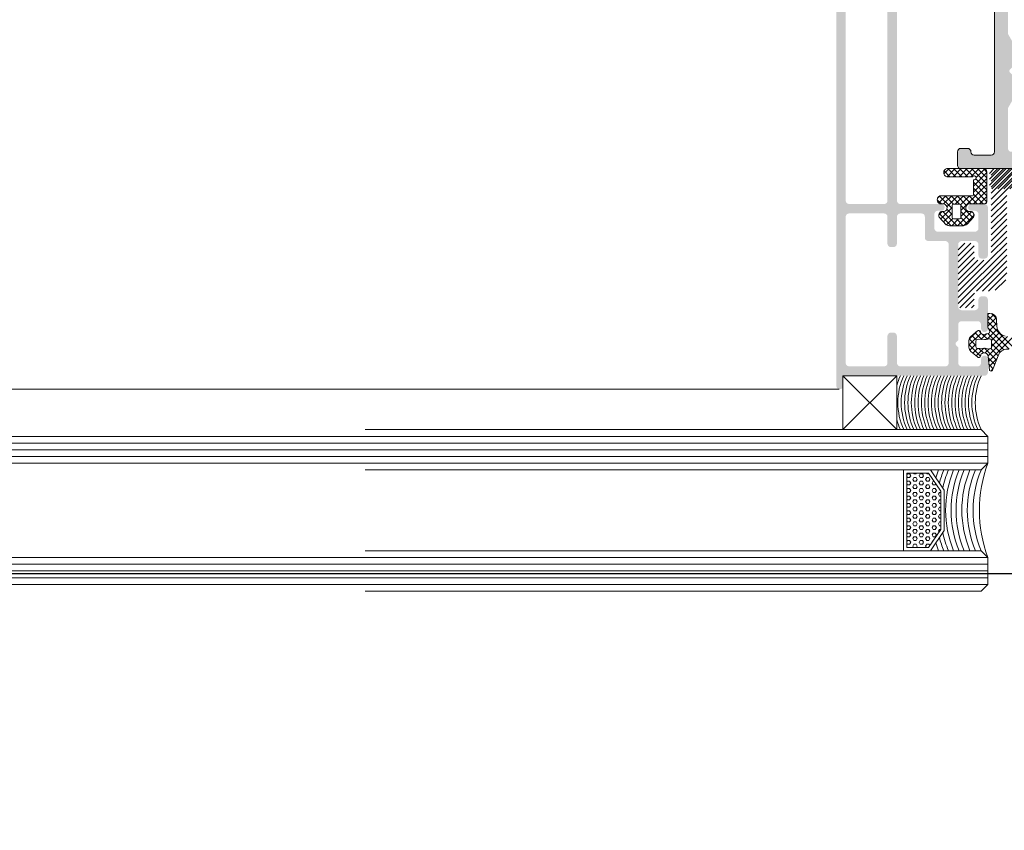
# Model space of a CAD drawing. Header units: millimetres. Extents: x -226731 to 126254, y -16359 to 60195.
# Tile 129 of 256: x -156760 to -156614, y 10462 to 10582. Entities that reach past the tile are written whole.
import ezdxf

# ---------------------------------------------------------------- set-up
doc = ezdxf.new("R2010")
doc.units = ezdxf.units.MM
doc.header["$LTSCALE"] = 0.1
doc.header["$MEASUREMENT"] = 0
for name, color, linetype, lineweight in [('01. Aluminium (Main Structure)', 6, 'Continuous', 5), ('0_CCE_ FF_SIDE WALL SPRINKLER', 6, 'Continuous', 0), ('3_Hatch', 8, 'Continuous', 0), ('4. Glass', 140, 'Continuous', 15), ('SPRINKLER COVERAGE AREA', 1, 'Continuous', 9)]:
    doc.layers.add(name, color=color, linetype=linetype, lineweight=lineweight)
doc.layers.add('AREA LINE', color=3, linetype='Continuous', plot=False)
doc.layers.add('FIRE FIGHTING SERVICES', color=5, linetype='Continuous')

# ---------------------------------------------------------------- blocks, each defined once
blk = doc.blocks.new('*U430')
at = {"layer": '3_Hatch', "color": 8}
for p, q in [((29.56, 30.01), (1079.99, 30.01)), ((1079.99, 23, 0), (7.48, 23)), ((1079.99, 22, 0), (7.48, 22)), ((1079.99, 21, 0), (7.48, 21)), ((1079.99, 20, 0), (7.48, 20)), ((1079.99, 19, 0), (7.48, 19)), ((1079.99, 5, 0), (7.48, 5)), ((1079.99, 4, 0), (7.48, 4)), ((1079.99, 3, 0), (7.48, 3)), ((1079.99, 2, 0), (7.48, 2)), ((1079.99, 1, 0), (7.48, 1))]:
    blk.add_line(p, q, dxfattribs=at)
blk = doc.blocks.new('*U427')
at = {"layer": '3_Hatch'}
h = blk.add_hatch(color=8, dxfattribs=at)
h.dxf.hatch_style = 1
h.paths.add_polyline_path([(-4.22, 77.48), (-3.91, 77.79), (-3.91, 81.75), (-4.5, 82.78), (-4.5, 116.97), (-4.46, 117.16), (-4.35, 117.32), (-4.21, 117.43), (-4, 117.47), (4, 117.47), (4.19, 117.43), (4.35, 117.32), (4.46, 117.16), (4.52, 116.97), (4.52, 82.78), (3.89, 81.75), (3.89, 77.79), (4.21, 77.48), (4.3, 77.33), (4.3, 77.18), (4.21, 77.04), (3.89, 76.74), (3.89, 72.78), (4.52, 71.75), (4.52, 65.75), (4.46, 65.57), (4.35, 65.41), (4.19, 65.3), (4, 65.26), (-4, 65.26), (-4.21, 65.3), (-4.35, 65.41), (-4.46, 65.57), (-4.5, 65.75), (-4.5, 71.75), (-3.91, 72.78), (-3.91, 76.74), (-4.22, 77.04), (-4.28, 77.18), (-4.28, 77.33)], flags=16)
h.paths.add_polyline_path([(10.04, 65.44), (9.98, 65.26), (9.97, 65.08), (9.86, 64.91), (9.69, 64.8), (9.51, 64.77), (7, 64.77), (6.82, 64.8), (6.64, 64.91), (6.53, 65.08), (6.51, 65.26), (6.51, 116.97), (6.53, 117.16), (6.64, 117.32), (6.82, 117.43), (7, 117.47), (11.89, 117.47), (12.18, 117.78), (12.33, 117.87), (12.47, 117.87), (12.6, 117.78), (12.93, 117.47), (27.5, 117.47), (27.69, 117.43), (27.87, 117.32), (27.96, 117.16), (28, 116.97), (28, 112.48), (27.96, 112.27), (27.87, 112.11), (27.69, 112), (27.5, 111.96), (18.82, 111.96), (18.62, 111.93), (18.45, 111.82), (18.34, 111.65), (18.3, 111.45), (18.3, 105.98), (18.34, 105.78), (18.45, 105.6), (18.62, 105.51), (18.82, 105.47), (21.8, 105.47), (22, 105.51), (22.16, 105.6), (22.27, 105.78), (22.29, 105.98), (22.29, 106.46), (22.27, 106.66), (22.16, 106.81), (22, 106.92), (21.8, 106.97), (20.81, 106.97), (20.61, 107.01), (20.46, 107.12), (20.35, 107.26), (20.3, 107.47), (20.3, 109.46), (20.35, 109.66), (20.46, 109.81), (20.61, 109.92), (20.81, 109.97), (23.64, 109.97), (23.94, 110.28), (24.08, 110.35), (24.23, 110.35), (24.36, 110.28), (24.69, 109.97), (27.5, 109.97), (27.69, 109.92), (27.87, 109.81), (27.96, 109.66), (28, 109.46), (28, 107.47), (27.96, 107.26), (27.87, 107.12), (27.69, 107.01), (27.5, 106.97), (26.52, 106.97), (26.31, 106.92), (26.17, 106.81), (26.06, 106.66), (26, 106.46), (26, 105.98), (26.06, 105.78), (26.17, 105.6), (26.31, 105.51), (26.52, 105.47), (29.51, 105.47), (29.7, 105.51), (29.86, 105.6), (29.97, 105.78), (29.99, 105.98), (29.97, 200.47), (29.86, 200.65), (29.78, 200.7), (29.7, 200.76), (29.61, 200.77), (29.51, 200.78), (-29.51, 200.78), (-29.71, 200.76), (-29.86, 200.65), (-29.97, 200.47), (-30.01, 200.3), (-30.01, 105.98), (-29.97, 105.78), (-29.86, 105.6), (-29.71, 105.51), (-29.51, 105.47), (-26.5, 105.47), (-26.31, 105.51), (-26.15, 105.6), (-26.04, 105.78), (-26, 105.98), (-26, 106.46), (-26.04, 106.66), (-26.15, 106.81), (-26.31, 106.92), (-26.5, 106.97), (-27.52, 106.97), (-27.69, 107.01), (-27.87, 107.12), (-27.98, 107.26), (-28.01, 107.47), (-28.01, 109.46), (-27.98, 109.66), (-27.87, 109.81), (-27.69, 109.92), (-27.52, 109.97), (-24.69, 109.97), (-24.37, 110.28), (-24.25, 110.35), (-24.06, 110.35), (-23.94, 110.28), (-23.63, 109.97), (-20.81, 109.97), (-20.61, 109.92), (-20.44, 109.81), (-20.33, 109.66), (-20.3, 109.46), (-20.3, 107.47), (-20.33, 107.26), (-20.44, 107.12), (-20.61, 107.01), (-20.81, 106.97), (-21.82, 106.97), (-22.02, 106.92), (-22.16, 106.81), (-22.27, 106.66), (-22.31, 106.46), (-22.31, 105.98), (-22.27, 105.78), (-22.16, 105.6), (-22.02, 105.51), (-21.82, 105.47), (-18.8, 105.47), (-18.61, 105.51), (-18.45, 105.6), (-18.34, 105.78), (-18.3, 105.98), (-18.3, 111.45), (-18.34, 111.65), (-18.45, 111.82), (-18.61, 111.93), (-18.8, 111.96), (-27.52, 111.96), (-27.69, 112), (-27.87, 112.11), (-27.98, 112.27), (-28.01, 112.48), (-28.01, 116.97), (-27.98, 117.16), (-27.87, 117.32), (-27.69, 117.43), (-27.52, 117.47), (-12.93, 117.47), (-12.62, 117.78), (-12.49, 117.87), (-12.34, 117.87), (-12.18, 117.78), (-11.87, 117.47), (-7, 117.47), (-6.8, 117.43), (-6.66, 117.32), (-6.55, 117.16), (-6.51, 116.97), (-6.51, 65.26), (-6.55, 65.08), (-6.66, 64.91), (-6.8, 64.8), (-7, 64.77), (-9.51, 64.77), (-9.71, 64.8), (-9.86, 64.91), (-9.97, 65.08), (-10, 65.26), (-10.04, 65.44), (-10.15, 65.63), (-10.31, 65.74), (-10.5, 65.75), (-11.5, 65.75), (-11.7, 65.74), (-11.85, 65.63), (-11.96, 65.44), (-12.01, 65.26), (-12.01, 63.25), (-11.96, 63.07), (-11.85, 62.9), (-11.7, 62.79), (-11.5, 62.77), (-0.53, 62.77), (-0.2, 63.07), (-0.07, 63.14), (0.07, 63.14), (0.22, 63.07), (0.51, 62.77), (11.5, 62.77), (11.69, 62.79), (11.85, 62.9), (11.96, 63.07), (12.01, 63.25), (12.01, 65.26), (11.96, 65.44), (11.85, 65.63), (11.69, 65.74), (11.5, 65.75), (10.5, 65.75), (10.3, 65.74), (10.15, 65.63)])
h.paths.add_polyline_path([(28, 197.28), (27.96, 197.47), (27.87, 197.65), (27.69, 197.76), (27.5, 197.8), (-27.52, 197.8), (-27.69, 197.76), (-27.87, 197.65), (-27.98, 197.47), (-28.01, 197.28), (-28.01, 119.97), (-27.98, 119.77), (-27.87, 119.63), (-27.69, 119.52), (-27.52, 119.46), (27.5, 119.46), (27.69, 119.52), (27.87, 119.63), (27.96, 119.77), (28, 119.97)], flags=16)
h = blk.add_hatch(color=8, dxfattribs=at)
h.dxf.hatch_style = 1
h.paths.add_polyline_path([(-28.61, 57.99), (-28.61, 92.53), (-28.57, 92.71), (-28.46, 92.87), (-28.28, 92.98), (-28.1, 93.02), (-22.9, 93.02), (-22.7, 92.98), (-22.54, 92.87), (-22.44, 92.71), (-22.41, 92.53), (-22.41, 57.99), (-22.44, 57.83), (-22.54, 57.65), (-22.7, 57.54), (-22.9, 57.52), (-28.1, 57.52), (-28.28, 57.54), (-28.46, 57.65), (-28.57, 57.83)], flags=16)
h.paths.add_polyline_path([(-22.35, 38.09), (-22.41, 37.89), (-22.41, 33.9), (-22.44, 33.7), (-22.54, 33.54), (-22.7, 33.43), (-22.9, 33.41), (-28.1, 33.41), (-28.28, 33.43), (-28.46, 33.54), (-28.57, 33.7), (-28.61, 33.9), (-28.61, 55.6), (-28.57, 55.8), (-28.46, 55.96), (-28.28, 56.07), (-28.1, 56.11), (-22.9, 56.11), (-22.7, 56.07), (-22.54, 55.96), (-22.44, 55.8), (-22.41, 55.6), (-22.41, 51.61), (-22.35, 51.41), (-22.24, 51.26), (-22.1, 51.15), (-21.9, 51.12), (-21.49, 51.12), (-21.31, 51.15), (-21.15, 51.26), (-21.04, 51.41), (-21, 51.61), (-21, 55.6), (-20.95, 55.8), (-20.84, 55.96), (-20.69, 56.07), (-20.49, 56.11), (-17.36, 56.11), (-17.16, 56.07), (-16.98, 55.96), (-16.87, 55.8), (-16.85, 55.6), (-16.85, 52.5), (-16.81, 52.32), (-16.7, 52.16), (-16.54, 52.05), (-16.35, 52.01), (-13.79, 52.01), (-13.61, 51.96), (-13.45, 51.85), (-13.34, 51.7), (-13.3, 51.5), (-13.3, 33.9), (-13.34, 33.7), (-13.45, 33.54), (-13.61, 33.43), (-13.79, 33.41), (-20.49, 33.41), (-20.69, 33.43), (-20.84, 33.54), (-20.95, 33.7), (-21, 33.9), (-21, 37.89), (-21.04, 38.09), (-21.15, 38.26), (-21.31, 38.37), (-21.49, 38.4), (-21.9, 38.4), (-22.1, 38.37), (-22.24, 38.26)], flags=16)
h.paths.add_polyline_path([(-11.89, 36.23), (-12.2, 36.54), (-12.29, 36.66), (-12.29, 36.83), (-12.2, 36.96), (-11.89, 37.27), (-11.89, 39.59), (-11.85, 39.79), (-11.74, 39.96), (-11.58, 40.07), (-11.38, 40.09), (-9, 40.09), (-8.8, 40.07), (-8.65, 39.96), (-8.54, 39.79), (-8.49, 39.59), (-8.49, 38.99), (-8.42, 38.75), (-8.36, 38.68), (-8.31, 38.6), (-8.23, 38.57), (-8.16, 38.53), (-8.09, 38.49), (-8, 38.49), (-7.92, 38.49), (-7.85, 38.51), (-7.78, 38.55), (-7.7, 38.59), (-7.65, 38.64), (-7.59, 38.69), (-7.54, 38.77), (-7.5, 38.86), (-7.48, 38.99), (-7.48, 43.3), (-7.52, 43.49), (-7.63, 43.65), (-7.79, 43.76), (-8, 43.8), (-8.38, 43.8), (-8.58, 43.76), (-8.76, 43.65), (-8.84, 43.49), (-8.89, 43.3), (-8.89, 42.24), (-8.93, 42.06), (-9.04, 41.9), (-9.2, 41.79), (-9.38, 41.73), (-11.38, 41.73), (-11.58, 41.79), (-11.74, 41.9), (-11.85, 42.06), (-11.89, 42.24), (-11.89, 51.5), (-11.85, 51.7), (-11.74, 51.85), (-11.58, 51.96), (-11.38, 52.01), (-9.38, 52.01), (-9.2, 51.96), (-9.04, 51.85), (-8.93, 51.7), (-8.89, 51.5), (-8.89, 49.91), (-8.84, 49.71), (-8.76, 49.54), (-8.58, 49.43), (-8.38, 49.4), (-8, 49.4), (-7.79, 49.43), (-7.63, 49.54), (-7.52, 49.71), (-7.48, 49.91), (-7.48, 57.01), (-7.52, 57.21), (-7.63, 57.35), (-7.79, 57.46), (-8, 57.52), (-9.92, 57.52), (-10.12, 57.46), (-10.26, 57.35), (-10.37, 57.21), (-10.43, 57.01), (-10.37, 56.8), (-10.26, 56.66), (-10.12, 56.55), (-9.92, 56.51), (-9.38, 56.51), (-9.2, 56.46), (-9.04, 56.35), (-8.93, 56.2), (-8.89, 56), (-8.89, 53.91), (-8.93, 53.71), (-9.04, 53.55), (-9.2, 53.44), (-9.38, 53.4), (-14.95, 53.4), (-15.15, 53.44), (-15.29, 53.55), (-15.4, 53.71), (-15.44, 53.91), (-15.44, 56), (-15.4, 56.2), (-15.29, 56.35), (-15.15, 56.46), (-14.95, 56.51), (-14.36, 56.51), (-14.25, 56.55), (-14.16, 56.58), (-14.07, 56.64), (-14.01, 56.71), (-13.96, 56.79), (-13.94, 56.88), (-13.92, 56.97), (-13.92, 57.06), (-13.94, 57.13), (-13.96, 57.22), (-14.01, 57.3), (-14.07, 57.37), (-14.16, 57.43), (-14.25, 57.48), (-14.42, 57.52), (-20.49, 57.52), (-20.69, 57.54), (-20.84, 57.65), (-20.95, 57.83), (-21, 57.99), (-21, 92.53), (-20.95, 92.71), (-20.84, 92.87), (-20.69, 92.98), (-20.49, 93.02), (-16.5, 93.02), (-16.3, 93.06), (-16.15, 93.17), (-16.04, 93.35), (-15.99, 93.52), (-15.99, 93.92), (-16.04, 94.12), (-16.15, 94.28), (-16.3, 94.39), (-16.5, 94.41), (-29.51, 94.41), (-29.69, 94.39), (-29.85, 94.28), (-29.96, 94.12), (-30, 93.92), (-30, 30.48), (-29.96, 30.3), (-29.85, 30.13), (-29.69, 30.02), (-29.51, 30.01), (-29.3, 30.02), (-29.14, 30.13), (-29.05, 30.3), (-29.01, 30.48), (-29.01, 31.49), (-28.96, 31.69), (-28.85, 31.84), (-28.7, 31.95), (-28.5, 32), (-8, 32), (-7.79, 32.04), (-7.63, 32.15), (-7.52, 32.31), (-7.48, 32.49), (-7.48, 34.51), (-7.52, 34.69), (-7.63, 34.85), (-7.79, 34.96), (-8, 35), (-8.18, 34.96), (-8.34, 34.85), (-8.45, 34.69), (-8.49, 34.51), (-8.49, 33.9), (-8.54, 33.7), (-8.65, 33.54), (-8.8, 33.43), (-9, 33.41), (-11.38, 33.41), (-11.58, 33.43), (-11.74, 33.54), (-11.85, 33.7), (-11.89, 33.9)])
h = blk.add_hatch(dxfattribs=at)
h.set_pattern_fill('ANSI31', color=8, scale=5)
h.set_pattern_definition([(45, (-26191.7542, -15010.3187), (-0.441941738, 0.441941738), [])])
h.paths.add_polyline_path([(-9.5, 44.17), (-9.48, 44.32), (-9.39, 44.47), (-9.26, 44.54), (-9.11, 44.58), (-7.19, 44.58), (-7.06, 44.58), (-6.81, 44.59), (-6.57, 44.65), (-6.33, 44.72), (-6.11, 44.81), (-5.89, 44.92), (-5.69, 45.07), (-5.51, 45.22), (-5.34, 45.38), (-5.2, 45.58), (-5.05, 45.76), (-4.94, 45.98), (-4.85, 46.2), (-4.78, 46.44), (-4.72, 46.68), (-4.7, 46.94), (-4.69, 47.06), (-4.69, 59.37), (-4.67, 59.54), (-4.58, 59.66), (-4.45, 59.76), (-4.3, 59.77), (6.87, 59.77), (7.02, 59.81), (7.15, 59.9), (7.22, 60.03), (7.26, 60.19), (7.26, 62.39), (7.22, 62.53), (7.15, 62.66), (7.02, 62.75), (6.87, 62.77), (-6.61, 62.77), (-6.75, 62.75), (-6.88, 62.66), (-6.97, 62.53), (-6.99, 62.39), (-6.99, 49.57), (-7.03, 49.42), (-7.1, 49.28), (-7.25, 49.2), (-7.39, 49.17), (-9.11, 49.17), (-9.26, 49.2), (-9.39, 49.28), (-9.48, 49.42), (-9.5, 49.57), (-9.5, 51.29), (-9.51, 51.43), (-9.6, 51.56), (-9.73, 51.65), (-9.9, 51.67), (-11.49, 51.67), (-11.65, 51.65), (-11.78, 51.56), (-11.87, 51.43), (-11.89, 51.29), (-11.89, 42.45), (-11.87, 42.31), (-11.78, 42.2), (-11.65, 42.11), (-11.49, 42.07), (-9.9, 42.07), (-9.73, 42.11), (-9.6, 42.2), (-9.51, 42.31), (-9.5, 42.45)])
h = blk.add_hatch(dxfattribs=at)
h.set_pattern_fill('ANSI31', color=8, scale=5)
h.set_pattern_definition([(45, (-26191.7542, -14950.54475), (-0.441941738, 0.441941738), [])])
h.paths.add_polyline_path([(9.48, 44.32), (9.5, 44.17), (9.5, 42.45), (9.51, 42.31), (9.6, 42.2), (9.73, 42.11), (9.9, 42.07), (11.49, 42.07), (11.65, 42.11), (11.78, 42.2), (11.87, 42.31), (11.89, 42.45), (11.89, 51.29), (11.87, 51.43), (11.78, 51.56), (11.65, 51.65), (11.49, 51.67), (9.9, 51.67), (9.73, 51.65), (9.6, 51.56), (9.51, 51.43), (9.5, 51.29), (9.5, 49.57), (9.48, 49.42), (9.39, 49.28), (9.26, 49.2), (9.11, 49.17), (7.39, 49.17), (7.25, 49.2), (7.1, 49.28), (7.03, 49.42), (6.99, 49.57), (6.99, 62.39), (6.97, 62.53), (6.88, 62.66), (6.75, 62.75), (6.61, 62.77), (-6.87, 62.77), (-7.02, 62.75), (-7.15, 62.66), (-7.22, 62.53), (-7.26, 62.39), (-7.26, 60.19), (-7.22, 60.03), (-7.15, 59.9), (-7.02, 59.81), (-6.87, 59.77), (4.3, 59.77), (4.45, 59.76), (4.58, 59.66), (4.67, 59.54), (4.69, 59.37), (4.69, 47.06), (4.7, 46.94), (4.72, 46.68), (4.78, 46.44), (4.85, 46.2), (4.94, 45.98), (5.05, 45.76), (5.2, 45.58), (5.34, 45.38), (5.51, 45.22), (5.69, 45.07), (5.89, 44.92), (6.11, 44.81), (6.33, 44.72), (6.57, 44.65), (6.81, 44.59), (7.06, 44.58), (7.19, 44.58), (9.11, 44.58), (9.26, 44.54), (9.39, 44.47)])
at = {"layer": '01. Aluminium (Main Structure)', "color": 8, "linetype": 'ByBlock'}
for p, q in [((-6.51, 116.97), (-6.51, 65.26)), ((-12.01, 65.26), (-11.96, 65.44)), ((-12.01, 63.25), (-12.01, 65.26)), ((-11.96, 65.44), (-11.85, 65.63)), ((-11.85, 65.63), (-11.7, 65.74)), ((-11.7, 65.74), (-11.5, 65.75)), ((-11.5, 65.75), (-10.5, 65.75)), ((-10.5, 65.75), (-10.31, 65.74)), ((-10.31, 65.74), (-10.15, 65.63)), ((-10.15, 65.63), (-10.04, 65.44)), ((-10.04, 65.44), (-10, 65.26)), ((-9.97, 65.08), (-10, 65.26)), ((-9.86, 64.91), (-9.97, 65.08)), ((-9.71, 64.8), (-9.86, 64.91)), ((-9.51, 64.77), (-9.71, 64.8)), ((-7, 64.77), (-9.51, 64.77)), ((-6.8, 64.8), (-7, 64.77)), ((-6.66, 64.91), (-6.8, 64.8)), ((-6.55, 65.08), (-6.66, 64.91)), ((-6.51, 65.26), (-6.55, 65.08)), ((-11.96, 63.07), (-12.01, 63.25)), ((-11.85, 62.9), (-11.96, 63.07)), ((-11.7, 62.79), (-11.85, 62.9)), ((-11.5, 62.77), (-11.7, 62.79)), ((-11.5, 62.77), (-0.53, 62.77))]:
    blk.add_line(p, q, dxfattribs=at)
at = {"layer": '3_Hatch', "color": 8, "linetype": 'Continuous'}
for p, q in [((-14.02, 61.97), (-13.22, 62.77)), ((-13.13, 61.57), (-14, 62.43)), ((-13.54, 61.57), (-12.34, 62.77)), ((-12.25, 61.57), (-13.45, 62.77)), ((-12.65, 61.57), (-11.45, 62.77)), ((-11.37, 61.57), (-12.57, 62.77)), ((-11.77, 61.57), (-10.57, 62.77)), ((-10.48, 61.57), (-11.68, 62.77)), ((-10.88, 61.57), (-9.68, 62.77)), ((-9.66, 61.64), (-10.8, 62.77)), ((-10, 61.57), (-8.8, 62.77)), ((-7.64, 60.5), (-9.92, 62.77)), ((-9.64, 60.17), (-7.64, 62.17)), ((-9.23, 61.46), (-7.95, 62.74)), ((-7.64, 61.38), (-9.03, 62.77)), ((-7.64, 62.26), (-8.15, 62.77)), ((-11.51, 56.53), (-7.64, 60.4)), ((-9.64, 59.28), (-7.64, 61.28)), ((-7.64, 58.73), (-9.64, 60.73)), ((-9.63, 61.06), (-9.58, 61.11)), ((-7.64, 59.61), (-9.27, 61.24)), ((-14.96, 58.38), (-14.63, 58.71)), ((-14.81, 57.64), (-13.74, 58.72)), ((-12.81, 56.83), (-14.67, 58.69)), ((-14.06, 57.52), (-12.86, 58.72)), ((-12.58, 57.48), (-13.81, 58.72)), ((-13.58, 57.11), (-11.97, 58.72)), ((-11.69, 57.48), (-12.93, 58.72)), ((-12.32, 57.48), (-11.09, 58.72)), ((-10.64, 57.31), (-12.05, 58.72)), ((-11.54, 57.38), (-10.21, 58.72)), ((-9.96, 57.52), (-11.16, 58.72)), ((-9.08, 57.52), (-10.28, 58.72)), ((-7.64, 57.84), (-9.64, 59.85)), ((-9.64, 57.52), (-7.64, 59.52)), ((-8.19, 57.52), (-9.64, 58.96)), ((-8.75, 57.52), (-7.64, 58.63)), ((-14.38, 57.52), (-15.02, 58.15)), ((-9.68, 55.47), (-11.51, 57.3)), ((-7.82, 57.57), (-7.68, 57.71)), ((-14.79, 55.9), (-14.27, 56.42)), ((-12.92, 54.29), (-14.72, 56.09)), ((-14.49, 55.31), (-12.81, 56.99)), ((-12.04, 54.29), (-14.17, 56.42)), ((-14.06, 54.86), (-12.81, 56.11)), ((-12.81, 55.95), (-13.59, 56.73)), ((-11.98, 54.29), (-9.89, 56.38)), ((-11.51, 55.64), (-10.61, 56.55)), ((-10.11, 55.01), (-11.51, 56.42)), ((-11.1, 54.29), (-9.53, 55.85)), ((-13.63, 54.41), (-12.72, 55.32)), ((-12.86, 54.29), (-11.87, 55.29)), ((-11.15, 54.29), (-12.15, 55.29)), ((-10.54, 54.56), (-11.51, 55.53)), ((-7.48, 41.11), (-7.34, 41.26)), ((-7.48, 40.23), (-6.62, 41.09)), ((-6.21, 40.51), (-6.93, 41.23)), ((-6.14, 39.55), (-7.48, 40.9)), ((-7.48, 39.34), (-6.23, 40.59)), ((-3.29, 35.82), (-7.48, 40.01)), ((-7.23, 38.72), (-6.15, 39.79)), ((-10.3, 36.52), (-8.49, 38.34)), ((-10.28, 37.43), (-9.1, 38.61)), ((-8.39, 37.39), (-9.38, 38.37)), ((-8.51, 38.39), (-8.85, 38.73)), ((-8.55, 37.4), (-7.71, 38.23)), ((-7.55, 37.43), (-8.26, 38.14)), ((-7.65, 37.4), (-6.08, 38.98)), ((-5.1, 35.87), (-7.51, 38.27)), ((-4.3, 35.94), (-7.43, 39.07)), ((-6.94, 37.23), (-5.78, 38.4)), ((-8.57, 34.91), (-10.3, 36.65)), ((-9.25, 36.47), (-10.26, 37.49)), ((-10.17, 35.78), (-9.25, 36.69)), ((-9.19, 37.3), (-9.86, 37.97)), ((-7.44, 34.96), (-4.58, 37.83)), ((-7.36, 34.16), (-3.83, 37.69)), ((-6.94, 36.35), (-5.28, 38.01)), ((-5.64, 35.52), (-6.94, 36.81)), ((-9.71, 35.35), (-9.02, 36.04)), ((-9.23, 34.95), (-8.09, 36.08)), ((-8.16, 35.39), (-8.82, 36.04)), ((-6.21, 34.32), (-7.98, 36.09)), ((-7.91, 35.38), (-7.31, 35.98)), ((-5.97, 34.96), (-7.04, 36.04)), ((-6.46, 33.68), (-7.4, 34.63)), ((-6.7, 33.04), (-7.31, 33.65)), ((-7.28, 33.35), (-6.15, 34.49)), ((-7.06, 32.7), (-6.69, 33.06)), ((-19.53, 17.26, 0.02), (-19.43, 17.43, 0.02)), ((-19.43, 16.88, 0.02), (-19.53, 17.05, 0.02)), ((-19.53, 16.16, 0.02), (-19.43, 16.33, 0.02)), ((-19.11, 17.43, 0.02), (-19.43, 17.43, 0.02)), ((-19.11, 16.88, 0.02), (-19.43, 16.88, 0.02)), ((-19.11, 16.33, 0.02), (-19.43, 16.33, 0.02)), ((-18.95, 17.16, 0.02), (-19.11, 17.43, 0.02)), ((-19.11, 16.88, 0.02), (-18.95, 17.15, 0.02)), ((-18.95, 16.06, 0.02), (-19.11, 16.33, 0.02)), ((-18.63, 16.6, 0.02), (-18.47, 16.88, 0.02)), ((-18.47, 16.33, 0.02), (-18.63, 16.61, 0.02)), ((-18.47, 17.43, 0.02), (-18.52, 17.51, 0.02)), ((-18.16, 17.43, 0.02), (-18.48, 17.43, 0.02)), ((-18.16, 16.88, 0.02), (-18.48, 16.88, 0.02)), ((-18.16, 16.33, 0.02), (-18.48, 16.33, 0.02)), ((-18.16, 17.43, 0.02), (-18.11, 17.51, 0.02)), ((-18, 16.61, 0.02), (-18.16, 16.88, 0.02)), ((-18.16, 16.33, 0.02), (-18, 16.6, 0.02)), ((-17.68, 17.15, 0.02), (-17.52, 17.43, 0.02)), ((-17.52, 16.88, 0.02), (-17.68, 17.16, 0.02)), ((-17.68, 16.05, 0.02), (-17.52, 16.33, 0.02)), ((-17.21, 17.43, 0.02), (-17.53, 17.43, 0.02)), ((-17.21, 16.88, 0.02), (-17.53, 16.88, 0.02)), ((-17.21, 16.33, 0.02), (-17.53, 16.33, 0.02)), ((-17.05, 17.16, 0.02), (-17.2, 17.43, 0.02)), ((-17.2, 16.88, 0.02), (-17.05, 17.15, 0.02)), ((-17.05, 16.06, 0.02), (-17.2, 16.33, 0.02)), ((-16.73, 16.6, 0.02), (-16.57, 16.88, 0.02)), ((-16.57, 16.33, 0.02), (-16.73, 16.61, 0.02)), ((-16.57, 17.43, 0.02), (-16.61, 17.51, 0.02)), ((-16.26, 17.43, 0.02), (-16.57, 17.43, 0.02)), ((-16.26, 16.88, 0.02), (-16.57, 16.88, 0.02)), ((-16.26, 16.33, 0.02), (-16.57, 16.33, 0.02)), ((-16.25, 17.43, 0.02), (-16.24, 17.44, 0.02)), ((-16.09, 16.61, 0.02), (-16.25, 16.88, 0.02)), ((-16.25, 16.33, 0.02), (-16.09, 16.6, 0.02)), ((-15.78, 16.05, 0.02), (-15.62, 16.33, 0.02)), ((-15.48, 16.33, 0.02), (-15.62, 16.33, 0.02)), ((-19.43, 15.78, 0.02), (-19.53, 15.96, 0.02)), ((-19.53, 15.06, 0.02), (-19.43, 15.23, 0.02)), ((-19.43, 14.68, 0.02), (-19.53, 14.86, 0.02)), ((-19.11, 15.78, 0.02), (-19.43, 15.78, 0.02)), ((-19.11, 15.23, 0.02), (-19.43, 15.23, 0.02)), ((-19.11, 14.68, 0.02), (-19.43, 14.68, 0.02)), ((-19.11, 15.78, 0.02), (-18.95, 16.05, 0.02)), ((-18.95, 14.96, 0.02), (-19.11, 15.23, 0.02)), ((-19.11, 14.68, 0.02), (-18.95, 14.95, 0.02)), ((-18.63, 15.5, 0.02), (-18.47, 15.78, 0.02)), ((-18.47, 15.23, 0.02), (-18.63, 15.51, 0.02)), ((-18.63, 14.4, 0.02), (-18.47, 14.68, 0.02)), ((-18.16, 15.78, 0.02), (-18.48, 15.78, 0.02)), ((-18.16, 15.23, 0.02), (-18.48, 15.23, 0.02)), ((-18.16, 14.68, 0.02), (-18.48, 14.68, 0.02)), ((-18, 15.51, 0.02), (-18.16, 15.78, 0.02)), ((-18.16, 15.23, 0.02), (-18, 15.5, 0.02)), ((-18, 14.41, 0.02), (-18.16, 14.68, 0.02)), ((-17.52, 15.78, 0.02), (-17.68, 16.06, 0.02)), ((-17.68, 14.95, 0.02), (-17.52, 15.23, 0.02)), ((-17.52, 14.68, 0.02), (-17.68, 14.96, 0.02)), ((-17.21, 15.78, 0.02), (-17.53, 15.78, 0.02)), ((-17.21, 15.23, 0.02), (-17.53, 15.23, 0.02)), ((-17.21, 14.68, 0.02), (-17.53, 14.68, 0.02)), ((-17.2, 15.78, 0.02), (-17.05, 16.05, 0.02)), ((-17.05, 14.96, 0.02), (-17.2, 15.23, 0.02)), ((-17.2, 14.68, 0.02), (-17.05, 14.95, 0.02)), ((-16.73, 15.5, 0.02), (-16.57, 15.78, 0.02)), ((-16.57, 15.23, 0.02), (-16.73, 15.51, 0.02)), ((-16.73, 14.4, 0.02), (-16.57, 14.68, 0.02)), ((-16.26, 15.78, 0.02), (-16.57, 15.78, 0.02)), ((-16.26, 15.23, 0.02), (-16.57, 15.23, 0.02)), ((-16.26, 14.68, 0.02), (-16.57, 14.68, 0.02)), ((-16.09, 15.51, 0.02), (-16.25, 15.78, 0.02)), ((-16.25, 15.23, 0.02), (-16.09, 15.5, 0.02)), ((-16.09, 14.41, 0.02), (-16.25, 14.68, 0.02)), ((-15.62, 15.78, 0.02), (-15.78, 16.06, 0.02)), ((-15.78, 14.95, 0.02), (-15.62, 15.23, 0.02)), ((-15.62, 14.68, 0.02), (-15.78, 14.96, 0.02)), ((-15.3, 15.78, 0.02), (-15.62, 15.78, 0.02)), ((-15.3, 15.23, 0.02), (-15.62, 15.23, 0.02)), ((-15.3, 14.68, 0.02), (-15.62, 14.68, 0.02)), ((-15.3, 15.78, 0.02), (-15.21, 15.93, 0.02)), ((-15.14, 14.96, 0.02), (-15.3, 15.23, 0.02)), ((-15.3, 14.68, 0.02), (-15.14, 14.95, 0.02)), ((-14.82, 14.4, 0.02), (-14.66, 14.68, 0.02)), ((-14.47, 14.68, 0.02), (-14.67, 14.68, 0.02)), ((-19.53, 13.96, 0.02), (-19.43, 14.13, 0.02)), ((-19.43, 13.58, 0.02), (-19.53, 13.76, 0.02)), ((-19.11, 14.13, 0.02), (-19.43, 14.13, 0.02)), ((-19.11, 13.58, 0.02), (-19.43, 13.58, 0.02)), ((-18.95, 13.86, 0.02), (-19.11, 14.13, 0.02)), ((-19.11, 13.58, 0.02), (-18.95, 13.85, 0.02)), ((-18.47, 14.13, 0.02), (-18.63, 14.41, 0.02)), ((-18.63, 13.3, 0.02), (-18.47, 13.58, 0.02)), ((-18.47, 13.03, 0.02), (-18.63, 13.31, 0.02)), ((-18.16, 14.13, 0.02), (-18.48, 14.13, 0.02)), ((-18.16, 13.58, 0.02), (-18.48, 13.58, 0.02)), ((-18.16, 14.13, 0.02), (-18, 14.4, 0.02)), ((-18, 13.31, 0.02), (-18.16, 13.58, 0.02)), ((-18.16, 13.03, 0.02), (-18, 13.3, 0.02)), ((-17.68, 13.85, 0.02), (-17.52, 14.13, 0.02)), ((-17.52, 13.58, 0.02), (-17.68, 13.86, 0.02)), ((-17.21, 14.13, 0.02), (-17.53, 14.13, 0.02)), ((-17.21, 13.58, 0.02), (-17.53, 13.58, 0.02)), ((-17.05, 13.86, 0.02), (-17.2, 14.13, 0.02)), ((-17.2, 13.58, 0.02), (-17.05, 13.85, 0.02)), ((-16.57, 14.13, 0.02), (-16.73, 14.41, 0.02)), ((-16.73, 13.3, 0.02), (-16.57, 13.58, 0.02)), ((-16.57, 13.03, 0.02), (-16.73, 13.31, 0.02)), ((-16.26, 14.13, 0.02), (-16.57, 14.13, 0.02)), ((-16.26, 13.58, 0.02), (-16.57, 13.58, 0.02)), ((-16.25, 14.13, 0.02), (-16.09, 14.4, 0.02)), ((-16.09, 13.31, 0.02), (-16.25, 13.58, 0.02)), ((-16.25, 13.03, 0.02), (-16.09, 13.3, 0.02)), ((-15.78, 13.85, 0.02), (-15.62, 14.13, 0.02)), ((-15.62, 13.58, 0.02), (-15.78, 13.86, 0.02)), ((-15.3, 14.13, 0.02), (-15.62, 14.13, 0.02)), ((-15.3, 13.58, 0.02), (-15.62, 13.58, 0.02)), ((-15.14, 13.86, 0.02), (-15.3, 14.13, 0.02)), ((-15.3, 13.58, 0.02), (-15.14, 13.85, 0.02)), ((-14.66, 14.13, 0.02), (-14.82, 14.41, 0.02)), ((-14.82, 13.3, 0.02), (-14.66, 13.58, 0.02)), ((-14.66, 13.03, 0.02), (-14.82, 13.31, 0.02)), ((-14.47, 14.13, 0.02), (-14.67, 14.13, 0.02)), ((-14.47, 13.58, 0.02), (-14.67, 13.58, 0.02)), ((-19.53, 12.86, 0.02), (-19.43, 13.03, 0.02)), ((-19.43, 12.48, 0.02), (-19.53, 12.66, 0.02)), ((-19.53, 11.76, 0.02), (-19.43, 11.93, 0.02)), ((-19.11, 13.03, 0.02), (-19.43, 13.03, 0.02)), ((-19.11, 12.48, 0.02), (-19.43, 12.48, 0.02)), ((-19.11, 11.93, 0.02), (-19.43, 11.93, 0.02)), ((-18.95, 12.76, 0.02), (-19.11, 13.03, 0.02)), ((-19.11, 12.48, 0.02), (-18.95, 12.75, 0.02)), ((-18.95, 11.66, 0.02), (-19.11, 11.93, 0.02)), ((-18.63, 12.2, 0.02), (-18.47, 12.48, 0.02)), ((-18.47, 11.93, 0.02), (-18.63, 12.21, 0.02)), ((-18.16, 13.03, 0.02), (-18.48, 13.03, 0.02)), ((-18.16, 12.48, 0.02), (-18.48, 12.48, 0.02)), ((-18.16, 11.93, 0.02), (-18.48, 11.93, 0.02)), ((-18, 12.21, 0.02), (-18.16, 12.48, 0.02)), ((-18.16, 11.93, 0.02), (-18, 12.2, 0.02)), ((-17.68, 12.75, 0.02), (-17.52, 13.03, 0.02)), ((-17.52, 12.48, 0.02), (-17.68, 12.76, 0.02)), ((-17.68, 11.65, 0.02), (-17.52, 11.93, 0.02)), ((-17.21, 13.03, 0.02), (-17.53, 13.03, 0.02)), ((-17.21, 12.48, 0.02), (-17.53, 12.48, 0.02)), ((-17.21, 11.93, 0.02), (-17.53, 11.93, 0.02)), ((-17.05, 12.76, 0.02), (-17.2, 13.03, 0.02)), ((-17.2, 12.48, 0.02), (-17.05, 12.75, 0.02)), ((-17.05, 11.66, 0.02), (-17.2, 11.93, 0.02)), ((-16.73, 12.2, 0.02), (-16.57, 12.48, 0.02)), ((-16.57, 11.93, 0.02), (-16.73, 12.21, 0.02)), ((-16.26, 13.03, 0.02), (-16.57, 13.03, 0.02)), ((-16.26, 12.48, 0.02), (-16.57, 12.48, 0.02)), ((-16.26, 11.93, 0.02), (-16.57, 11.93, 0.02)), ((-16.09, 12.21, 0.02), (-16.25, 12.48, 0.02)), ((-16.25, 11.93, 0.02), (-16.09, 12.2, 0.02)), ((-15.78, 12.75, 0.02), (-15.62, 13.03, 0.02)), ((-15.62, 12.48, 0.02), (-15.78, 12.76, 0.02)), ((-15.78, 11.65, 0.02), (-15.62, 11.93, 0.02)), ((-15.3, 13.03, 0.02), (-15.62, 13.03, 0.02)), ((-15.3, 12.48, 0.02), (-15.62, 12.48, 0.02)), ((-15.3, 11.93, 0.02), (-15.62, 11.93, 0.02)), ((-15.14, 12.76, 0.02), (-15.3, 13.03, 0.02)), ((-15.3, 12.48, 0.02), (-15.14, 12.75, 0.02)), ((-15.14, 11.66, 0.02), (-15.3, 11.93, 0.02)), ((-14.82, 12.2, 0.02), (-14.66, 12.48, 0.02)), ((-14.66, 11.93, 0.02), (-14.82, 12.21, 0.02)), ((-14.47, 13.03, 0.02), (-14.67, 13.03, 0.02)), ((-14.47, 12.48, 0.02), (-14.67, 12.48, 0.02)), ((-14.47, 11.93, 0.02), (-14.67, 11.93, 0.02)), ((-19.43, 11.38, 0.02), (-19.53, 11.56, 0.02)), ((-19.53, 10.66, 0.02), (-19.43, 10.83, 0.02)), ((-19.43, 10.28, 0.02), (-19.53, 10.46, 0.02)), ((-19.11, 11.38, 0.02), (-19.43, 11.38, 0.02)), ((-19.11, 10.83, 0.02), (-19.43, 10.83, 0.02)), ((-19.11, 10.28, 0.02), (-19.43, 10.28, 0.02)), ((-19.11, 11.38, 0.02), (-18.95, 11.65, 0.02)), ((-18.95, 10.56, 0.02), (-19.11, 10.83, 0.02)), ((-19.11, 10.28, 0.02), (-18.95, 10.55, 0.02)), ((-18.63, 11.1, 0.02), (-18.47, 11.38, 0.02)), ((-18.47, 10.83, 0.02), (-18.63, 11.11, 0.02)), ((-18.63, 10, 0.02), (-18.47, 10.28, 0.02)), ((-18.16, 11.38, 0.02), (-18.48, 11.38, 0.02)), ((-18.16, 10.83, 0.02), (-18.48, 10.83, 0.02)), ((-18.16, 10.28, 0.02), (-18.48, 10.28, 0.02)), ((-18, 11.11, 0.02), (-18.16, 11.38, 0.02)), ((-18.16, 10.83, 0.02), (-18, 11.1, 0.02)), ((-18, 10.01, 0.02), (-18.16, 10.28, 0.02)), ((-17.52, 11.38, 0.02), (-17.68, 11.66, 0.02)), ((-17.68, 10.55, 0.02), (-17.52, 10.83, 0.02)), ((-17.52, 10.28, 0.02), (-17.68, 10.56, 0.02)), ((-17.21, 11.38, 0.02), (-17.53, 11.38, 0.02)), ((-17.21, 10.83, 0.02), (-17.53, 10.83, 0.02)), ((-17.21, 10.28, 0.02), (-17.53, 10.28, 0.02)), ((-17.2, 11.38, 0.02), (-17.05, 11.65, 0.02)), ((-17.05, 10.56, 0.02), (-17.2, 10.83, 0.02)), ((-17.2, 10.28, 0.02), (-17.05, 10.55, 0.02)), ((-16.73, 11.1, 0.02), (-16.57, 11.38, 0.02)), ((-16.57, 10.83, 0.02), (-16.73, 11.11, 0.02)), ((-16.73, 10, 0.02), (-16.57, 10.28, 0.02)), ((-16.26, 11.38, 0.02), (-16.57, 11.38, 0.02)), ((-16.26, 10.83, 0.02), (-16.57, 10.83, 0.02)), ((-16.26, 10.28, 0.02), (-16.57, 10.28, 0.02)), ((-16.09, 11.11, 0.02), (-16.25, 11.38, 0.02)), ((-16.25, 10.83, 0.02), (-16.09, 11.1, 0.02)), ((-16.09, 10.01, 0.02), (-16.25, 10.28, 0.02)), ((-15.62, 11.38, 0.02), (-15.78, 11.66, 0.02)), ((-15.78, 10.55, 0.02), (-15.62, 10.83, 0.02)), ((-15.62, 10.28, 0.02), (-15.78, 10.56, 0.02)), ((-15.3, 11.38, 0.02), (-15.62, 11.38, 0.02)), ((-15.3, 10.83, 0.02), (-15.62, 10.83, 0.02)), ((-15.3, 10.28, 0.02), (-15.62, 10.28, 0.02)), ((-15.3, 11.38, 0.02), (-15.14, 11.65, 0.02)), ((-15.14, 10.56, 0.02), (-15.3, 10.83, 0.02)), ((-15.3, 10.28, 0.02), (-15.14, 10.55, 0.02)), ((-14.82, 11.1, 0.02), (-14.66, 11.38, 0.02)), ((-14.66, 10.83, 0.02), (-14.82, 11.11, 0.02)), ((-14.82, 10, 0.02), (-14.66, 10.28, 0.02)), ((-14.47, 11.38, 0.02), (-14.67, 11.38, 0.02)), ((-14.47, 10.83, 0.02), (-14.67, 10.83, 0.02)), ((-14.47, 10.28, 0.02), (-14.67, 10.28, 0.02)), ((-19.53, 9.56, 0.02), (-19.43, 9.73, 0.02)), ((-19.43, 9.18, 0.02), (-19.53, 9.36, 0.02)), ((-19.11, 9.73, 0.02), (-19.43, 9.73, 0.02)), ((-19.11, 9.18, 0.02), (-19.43, 9.18, 0.02)), ((-18.95, 9.46, 0.02), (-19.11, 9.73, 0.02)), ((-19.11, 9.18, 0.02), (-18.95, 9.45, 0.02)), ((-18.47, 9.73, 0.02), (-18.63, 10.01, 0.02)), ((-18.63, 8.9, 0.02), (-18.47, 9.18, 0.02)), ((-18.47, 8.63, 0.02), (-18.63, 8.91, 0.02)), ((-18.16, 9.73, 0.02), (-18.48, 9.73, 0.02)), ((-18.16, 9.18, 0.02), (-18.48, 9.18, 0.02)), ((-18.16, 9.73, 0.02), (-18, 10, 0.02)), ((-18, 8.91, 0.02), (-18.16, 9.18, 0.02)), ((-18.16, 8.63, 0.02), (-18, 8.9, 0.02)), ((-17.68, 9.45, 0.02), (-17.52, 9.73, 0.02)), ((-17.52, 9.18, 0.02), (-17.68, 9.46, 0.02)), ((-17.21, 9.73, 0.02), (-17.53, 9.73, 0.02)), ((-17.21, 9.18, 0.02), (-17.53, 9.18, 0.02)), ((-17.05, 9.46, 0.02), (-17.2, 9.73, 0.02)), ((-17.2, 9.18, 0.02), (-17.05, 9.45, 0.02)), ((-16.57, 9.73, 0.02), (-16.73, 10.01, 0.02)), ((-16.73, 8.9, 0.02), (-16.57, 9.18, 0.02)), ((-16.57, 8.63, 0.02), (-16.73, 8.91, 0.02)), ((-16.26, 9.73, 0.02), (-16.57, 9.73, 0.02)), ((-16.26, 9.18, 0.02), (-16.57, 9.18, 0.02)), ((-16.25, 9.73, 0.02), (-16.09, 10, 0.02)), ((-16.09, 8.91, 0.02), (-16.25, 9.18, 0.02)), ((-16.25, 8.63, 0.02), (-16.09, 8.9, 0.02)), ((-15.78, 9.45, 0.02), (-15.62, 9.73, 0.02)), ((-15.62, 9.18, 0.02), (-15.78, 9.46, 0.02)), ((-15.3, 9.73, 0.02), (-15.62, 9.73, 0.02)), ((-15.3, 9.18, 0.02), (-15.62, 9.18, 0.02)), ((-15.14, 9.46, 0.02), (-15.3, 9.73, 0.02)), ((-15.3, 9.18, 0.02), (-15.14, 9.45, 0.02)), ((-14.66, 9.73, 0.02), (-14.82, 10.01, 0.02)), ((-14.82, 8.9, 0.02), (-14.66, 9.18, 0.02)), ((-14.74, 8.77, 0.02), (-14.82, 8.91, 0.02)), ((-14.47, 9.73, 0.02), (-14.67, 9.73, 0.02)), ((-14.47, 9.18, 0.02), (-14.67, 9.18, 0.02)), ((-19.53, 8.46, 0.02), (-19.43, 8.63, 0.02)), ((-19.43, 8.08, 0.02), (-19.53, 8.26, 0.02)), ((-19.53, 7.36, 0.02), (-19.43, 7.53, 0.02)), ((-19.11, 8.63, 0.02), (-19.43, 8.63, 0.02)), ((-19.11, 8.08, 0.02), (-19.43, 8.08, 0.02)), ((-19.11, 7.53, 0.02), (-19.43, 7.53, 0.02)), ((-18.95, 8.36, 0.02), (-19.11, 8.63, 0.02)), ((-19.11, 8.08, 0.02), (-18.95, 8.35, 0.02)), ((-18.95, 7.26, 0.02), (-19.11, 7.53, 0.02)), ((-18.63, 7.8, 0.02), (-18.47, 8.08, 0.02)), ((-18.47, 7.53, 0.02), (-18.63, 7.81, 0.02)), ((-18.16, 8.63, 0.02), (-18.48, 8.63, 0.02)), ((-18.16, 8.08, 0.02), (-18.48, 8.08, 0.02)), ((-18.16, 7.53, 0.02), (-18.48, 7.53, 0.02)), ((-18, 7.81, 0.02), (-18.16, 8.08, 0.02)), ((-18.16, 7.53, 0.02), (-18, 7.8, 0.02)), ((-17.68, 8.35, 0.02), (-17.52, 8.63, 0.02)), ((-17.52, 8.08, 0.02), (-17.68, 8.36, 0.02)), ((-17.68, 7.25, 0.02), (-17.52, 7.53, 0.02)), ((-17.21, 8.63, 0.02), (-17.53, 8.63, 0.02)), ((-17.21, 8.08, 0.02), (-17.53, 8.08, 0.02)), ((-17.21, 7.53, 0.02), (-17.53, 7.53, 0.02)), ((-17.05, 8.36, 0.02), (-17.2, 8.63, 0.02)), ((-17.2, 8.08, 0.02), (-17.05, 8.35, 0.02)), ((-17.05, 7.26, 0.02), (-17.2, 7.53, 0.02)), ((-16.73, 7.8, 0.02), (-16.57, 8.08, 0.02)), ((-16.57, 7.53, 0.02), (-16.73, 7.81, 0.02)), ((-16.26, 8.63, 0.02), (-16.57, 8.63, 0.02)), ((-16.26, 8.08, 0.02), (-16.57, 8.08, 0.02)), ((-16.26, 7.53, 0.02), (-16.57, 7.53, 0.02)), ((-16.09, 7.81, 0.02), (-16.25, 8.08, 0.02)), ((-16.25, 7.53, 0.02), (-16.09, 7.8, 0.02)), ((-15.78, 8.35, 0.02), (-15.62, 8.63, 0.02)), ((-15.62, 8.08, 0.02), (-15.78, 8.36, 0.02)), ((-15.74, 7.31, 0.02), (-15.62, 7.53, 0.02)), ((-15.3, 8.63, 0.02), (-15.62, 8.63, 0.02)), ((-15.3, 8.08, 0.02), (-15.62, 8.08, 0.02)), ((-15.59, 7.53, 0.02), (-15.62, 7.53, 0.02)), ((-15.14, 8.36, 0.02), (-15.3, 8.63, 0.02)), ((-15.3, 8.08, 0.02), (-15.14, 8.35, 0.02)), ((-19.43, 6.98, 0.02), (-19.53, 7.16, 0.02)), ((-19.11, 6.98, 0.02), (-19.43, 6.98, 0.02)), ((-19.11, 6.98, 0.02), (-18.95, 7.25, 0.02)), ((-18.63, 6.7, 0.02), (-18.47, 6.98, 0.02)), ((-18.52, 6.51, 0.02), (-18.63, 6.71, 0.02)), ((-18.16, 6.98, 0.02), (-18.48, 6.98, 0.02)), ((-18, 6.71, 0.02), (-18.16, 6.98, 0.02)), ((-18.11, 6.51, 0.02), (-18, 6.7, 0.02)), ((-17.52, 6.98, 0.02), (-17.68, 7.26, 0.02)), ((-17.21, 6.98, 0.02), (-17.53, 6.98, 0.02)), ((-17.2, 6.98, 0.02), (-17.05, 7.25, 0.02)), ((-16.73, 6.7, 0.02), (-16.57, 6.98, 0.02)), ((-16.61, 6.51, 0.02), (-16.73, 6.71, 0.02)), ((-16.26, 6.98, 0.02), (-16.57, 6.98, 0.02)), ((-16.12, 6.76, 0.02), (-16.25, 6.98, 0.02))]:
    blk.add_line(p, q, dxfattribs=at)
at = {"layer": '3_Hatch', "color": 8}
for p, q in [((-8.14, 62.77), (-13.59, 62.77)), ((-13.59, 61.57), (-9.73, 61.57)), ((-7.64, 57.8), (-7.64, 62.27)), ((-9.64, 61), (-9.64, 58.87)), ((-9.75, 58.72), (-14.62, 58.72)), ((-14.62, 57.52), (-13.95, 57.52)), ((-12.81, 55.49), (-12.81, 57.28)), ((-12.61, 57.48), (-11.71, 57.48)), ((-11.51, 57.28), (-11.51, 55.49)), ((-10.37, 57.52), (-8.02, 57.52)), ((-13.98, 56.42), (-14.36, 56.42)), ((-9.97, 56.42), (-10.35, 56.42)), ((-14.7, 55.54), (-13.66, 54.43)), ((-13.21, 54.29), (-11.14, 54.29)), ((-11.71, 55.29), (-12.61, 55.29)), ((-10.57, 54.52), (-9.62, 55.54)), ((-7.18, 41.26), (-7.48, 41.26)), ((-7.48, 41.26), (-7.48, 39.17)), ((-6.13, 39.35), (-6.18, 40.31)), ((-9.04, 38.66), (-10.02, 37.84)), ((-8.47, 38.28), (-8.57, 38.54)), ((-7.43, 38.29), (-8.15, 38.14)), ((-7.48, 39.17), (-7.23, 38.73)), ((-10.3, 37.23), (-10.3, 36.23)), ((-9.25, 36.33), (-9.25, 37.12)), ((-8.93, 37.42), (-8.01, 37.37)), ((-7.72, 37.39), (-7.3, 37.48)), ((-6.94, 37.18), (-6.94, 36.27)), ((-10.02, 35.61), (-9.04, 34.79)), ((-8.01, 36.08), (-8.93, 36.03)), ((-8.57, 34.91), (-8.47, 35.24)), ((-7.3, 35.97), (-7.72, 36.06)), ((-6.78, 32.83), (-5.87, 35.22)), ((-7.43, 34.91), (-7.23, 32.8)), ((-29.01, 32), (-21.01, 32)), ((-29.01, 24), (-29.01, 32)), ((-29.01, 32), (-21.01, 24)), ((-21.01, 32), (-29.01, 24)), ((-29.01, 24), (-29.01, 32)), ((-21.01, 32), (-21.01, 24)), ((-21.01, 24), (-21.01, 32)), ((-29.56, 30.01), (-100, 30.01)), ((-21.01, 24), (-29.01, 24)), ((-100, 23, 0), (-7.48, 23)), ((-100, 22, 0), (-7.48, 22)), ((-100, 21, 0), (-7.48, 21)), ((-100, 20, 0), (-7.48, 20)), ((-100, 19, 0), (-7.48, 19)), ((-20.03, 6.01, 0.02), (-20.03, 18.01, 0.02)), ((-16.03, 18.01, 0.02), (-13.97, 15.01, 0.02)), ((-19.53, 6.51, 0.02), (-19.53, 17.51, 0.02)), ((-19.53, 17.51, 0.02), (-16.29, 17.51, 0.02)), ((-16.29, 17.51, 0.02), (-14.47, 14.86, 0.02)), ((-14.47, 14.86, 0.02), (-14.47, 9.17, 0.02)), ((-13.97, 15.01, 0.02), (-13.97, 9.01, 0.02)), ((-14.47, 9.17, 0.02), (-16.29, 6.51, 0.02)), ((-13.97, 9.01, 0.02), (-16.03, 6.01, 0.02)), ((-16.29, 6.51, 0.02), (-19.53, 6.51, 0.02)), ((-100, 5, 0), (-7.48, 5)), ((-100, 4, 0), (-7.48, 4)), ((-100, 3, 0), (-7.48, 3)), ((-100, 2, 0), (-7.48, 2)), ((-100, 1, 0), (-7.48, 1))]:
    blk.add_line(p, q, dxfattribs=at)
for centre, radius, start, end in [((-13.43, 62.17), 0.621, 104.9483, 255.0364), ((-9.51, 61.39), 0.287, 251.91, 141.365), ((-8.14, 62.27), 0.5, 0, 90), ((-9.44, 61), 0.2, 142.9635, 180), ((-14.37, 58.12), 0.65, 112.6094, 247.3906), ((-9.84, 58.9), 0.2, 296.026, 352.9298), ((-14.25, 56.88), 0.703, 9.1535, 65.3518), ((-12.61, 57.28), 0.2, 90, 179.995), ((-11.71, 57.28), 0.2, 360, 89.9951), ((-10.08, 56.88), 0.703, 114.6482, 170.8465), ((-8.01, 57.91), 0.389, 269.4612, 344.3452), ((-14.27, 55.83), 0.524, 170.5977, 213.7552), ((-14.1, 55.76), 0.703, 111.438, 167.6363), ((-14.08, 56.93), 0.527, 280.8396, 6.0555), ((-10.25, 56.93), 0.527, 173.9445, 259.1604), ((-10.23, 55.76), 0.703, 12.3637, 68.562), ((-10.06, 55.83), 0.524, 326.2448, 9.4023), ((-13.21, 55.09), 0.8, 235.9007, 269.9987), ((-12.61, 55.49), 0.2, 180, 269.9949), ((-11.71, 55.49), 0.2, 270, 359.9952), ((-11.13, 55.06), 0.769, 269.0106, 315.7355), ((-7.18, 40.26), 1, 2.9793, 90), ((-8.85, 38.43), 0.3, 22.2031, 130), ((-8.21, 38.43), 0.3, 210, 281.9731), ((-7.5, 38.58), 0.3, 281.9731, 29.6447), ((-4.63, 39.37), 1.5, 180.5805, 259.4803), ((-9.5, 37.23), 0.8, 130, 180), ((-8.95, 37.12), 0.3, 86.8644, 180), ((-7.95, 38.46), 1.1, 266.8644, 281.9731), ((-7.24, 37.18), 0.3, 0, 101.9731), ((-9.5, 36.23), 0.8, 180, 230), ((-8.95, 36.33), 0.3, 180, 273.1356), ((-8.04, 34.76), 0.635, 13.3802, 131.9125), ((-7.95, 34.99), 1.1, 78.0269, 93.1356), ((-7.24, 36.27), 0.3, 258.0269, 0), ((-4.57, 34.46), 1.5, 82.7957, 149.961), ((-8.85, 35.02), 0.3, 230, 337.7969), ((-7.02, 32.96), 0.271, 217.2128, 329.9224), ((-11.77, 28, 0), 9.59, 155.3498, 164.5957), ((-11.27, 28, 0), 9.59, 155.3498, 204.6502), ((-10.77, 28, 0), 9.59, 155.3498, 204.6502), ((-10.27, 28, 0), 9.59, 155.3498, 204.6502), ((-9.77, 28, 0), 9.59, 155.3498, 204.6502), ((-9.27, 28, 0), 9.59, 155.3498, 204.6502), ((-8.77, 28, 0), 9.59, 155.3498, 204.6502), ((-8.27, 28, 0), 9.59, 155.3498, 204.6502), ((-7.77, 28, 0), 9.59, 155.3498, 204.6502), ((-7.27, 28, 0), 9.59, 155.3498, 204.6502), ((-6.77, 28, 0), 9.59, 155.3498, 204.6502), ((-6.27, 28, 0), 9.59, 155.3498, 204.6502), ((-5.77, 28, 0), 9.59, 155.3498, 204.6502), ((-5.27, 28, 0), 9.59, 155.3498, 204.6502), ((-4.77, 28, 0), 9.59, 155.3498, 204.6502), ((-4.27, 28, 0), 9.59, 155.3498, 204.6502), ((-3.77, 28, 0), 9.59, 155.3498, 204.6502), ((-3.27, 28, 0), 9.59, 155.3498, 204.6502), ((-2.77, 28, 0), 9.59, 155.3498, 204.6502), ((-2.27, 28, 0), 9.59, 155.3498, 204.6502), ((-1.77, 28, 0), 9.59, 155.3498, 204.6502), ((-1.27, 28, 0), 9.59, 155.3498, 204.6502), ((-0.77, 28, 0), 9.59, 155.3498, 204.6502), ((-0.27, 28, 0), 9.59, 155.3498, 204.6502), ((0.23, 28, 0), 9.59, 155.3498, 204.6502), ((-11.77, 28, 0), 9.59, 195.4043, 204.6502), ((-0.39, 12.01, 0.02), 15.61, 157.4346, 161.9459), ((0.38, 12.01, 0.02), 15.61, 157.4346, 164.9477), ((1.07, 12.01, 0.02), 15.61, 157.4346, 167.7859), ((1.84, 12.01, 0.02), 15.61, 157.4346, 202.6117), ((2.65, 12.01, 0.02), 15.61, 157.4346, 202.6117), ((3.4, 12.01, 0.02), 15.61, 157.4346, 202.6117), ((4.26, 12.01, 0.02), 15.61, 157.4346, 202.6117), ((5.07, 12.01, 0.02), 15.61, 157.4346, 202.6117), ((5.92, 12, 0), 15.61, 157.4346, 202.6117), ((11.33, 12, 0.03), 20.07, 159.5887, 200.4113), ((0.38, 12.01, 0.02), 15.61, 195.0523, 202.6117), ((1.07, 12.01, 0.02), 15.61, 192.2141, 202.6117), ((-0.39, 12.01, 0.02), 15.61, 198.0541, 202.6117)]:
    blk.add_arc(centre, radius, start, end, dxfattribs=at)
at = {"layer": '4. Glass', "color": 8}
for p, q in [((-8.48, 24), (-100, 24)), ((-7.48, 23), (-8.48, 24)), ((-7.48, 19), (-7.48, 23)), ((-100, 18), (-8.48, 18)), ((-8.48, 18), (-7.48, 19)), ((-8.48, 6), (-100, 6)), ((-7.48, 5), (-8.48, 6)), ((-7.48, 1), (-7.48, 5)), ((-100, 0), (-8.48, 0)), ((-8.48, 0), (-7.48, 1))]:
    blk.add_line(p, q, dxfattribs=at)
blk = doc.blocks.new('A$C2AD535C3')
at = {"layer": 'SPRINKLER COVERAGE AREA', "color": 1}
blk.add_circle((0, 0), 2500, dxfattribs=at)
blk = doc.blocks.new('G$C3584CA52')
at = {"layer": '0_CCE_ FF_SIDE WALL SPRINKLER', "color": 240, "xscale": -0.6, "yscale": 0.6, "zscale": 0.6}
blk.add_blockref('A$C2AD535C3', (5355.33, -9259), dxfattribs=at)

msp = doc.modelspace()

# ---------------------------------------------------------------- linework, layer by layer
at = {"layer": 'AREA LINE', "color": 8}
msp.add_lwpolyline([(-164851.16, 10499.63), (-155388.73, 10499.63), (-155388.73, 11199.63), (-154208.69, 11199.63), (-154208.69, 10499.63), (-152367.94, 10499.63)], dxfattribs=at)

# ---------------------------------------------------------------- block references
at = {"layer": '3_Hatch', "color": 8}
for name, p in [('*U430', (-157788.7, 10497.02)), ('*U427', (-156608.71, 10497.02, 0))]:
    msp.add_blockref(name, p, dxfattribs=at)
at = {"layer": 'FIRE FIGHTING SERVICES'}
msp.add_blockref('G$C3584CA52', (-163018.33, 21220.5), dxfattribs=at)

doc.saveas('drawing.dxf')
